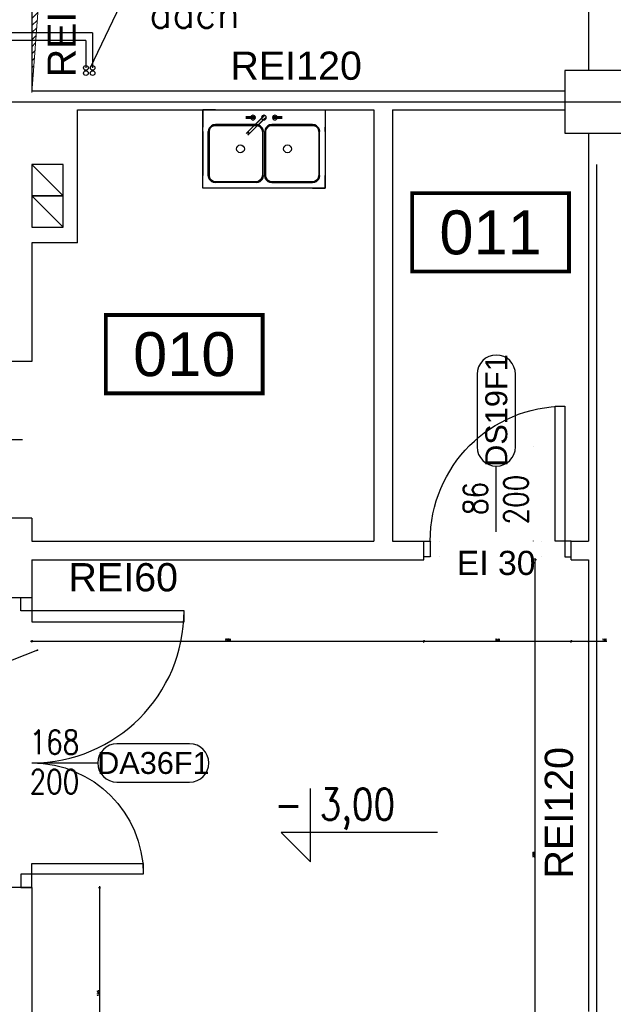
# Model space of a CAD drawing. Header units: centimetres. Extents: x -228435 to 46820, y -89367 to 152985.
# Tile 23 of 252: x -62818 to -59032, y 11246 to 17524. Entities that reach past the tile are written whole.
import ezdxf
from ezdxf.enums import TextEntityAlignment as Align

# ---------------------------------------------------------------- set-up
doc = ezdxf.new("R2010")
doc.units = ezdxf.units.CM
doc.header["$LTSCALE"] = 50
doc.header["$PDMODE"] = 35
doc.header["$PDSIZE"] = 0.1
doc.linetypes.add('Kondygnacja  -0_5$0$DOT2', pattern=[3.175, 0, -3.175])
doc.linetypes.add('Osie rzutów$0$DASHDOT2', pattern=[12.7, 6.35, -3.175, 0, -3.175])
doc.layers.get('0').update_dxf_attribs({"color": 8})
doc.layers.get('DEFPOINTS').update_dxf_attribs({"color": 8})
for name, color, linetype in [('bgde_AJ_opis', 7, 'Continuous'), ('bgde_freon', 6, 'Continuous'), ('bgde_wymiary tłumik VAV', 7, 'Continuous'), ('Kondygnacja  -0_5$0$ARCH_INFO_ETYK_DRZWI', 8, 'Continuous'), ('Kondygnacja  -0_5$0$ARCH_INFO_KOTY_WYSOKOŚCIOWE_IST', 8, 'Continuous'), ('Kondygnacja  -0_5$0$ARCH_INFO_ODPORNOŚĆ OGNIOWA', 8, 'Continuous'), ('Kondygnacja  -0_5$0$ARCH_INFO_OPISY', 8, 'Continuous'), ('Kondygnacja  -0_5$0$ARCH_MUROWANE_IST', 8, 'Continuous'), ('Kondygnacja  -0_5$0$ARCH_OTWORY_WENTYLACJA_IST', 8, 'Continuous'), ('Kondygnacja  -0_5$0$ARCH_WYBURZENIA', 8, 'Kondygnacja  -0_5$0$DOT2'), ('Kondygnacja  -0_5$0$ARCH_WYPOSAŻENIE_SANITARNE_IST', 8, 'Continuous'), ('Kondygnacja  -0_5$0$ARCH_ŚLUSARKA_DRZWI', 8, 'Continuous'), ('Kondygnacja  -0_5$0$ARCH_ŚLUSARKA_DRZWI_IST', 8, 'Continuous'), ('Kondygnacja  -0_5$0$ARCH_ŻELBET_IST', 8, 'Continuous'), ('Osie rzutów$0$ARCH_INFO_OSIE_IST', 8, 'Osie rzutów$0$DASHDOT2'), ('Osie rzutów$0$ARCH_INFO_OSIE_OPISY_IST', 8, 'Continuous'), ('Pomieszczenia -05$0$ARCH_INFO_AREA_ETYKIETY_200', 8, 'Continuous')]:
    doc.layers.add(name, color=color, linetype=linetype)
doc.layers.add('Kondygnacja  -0_5$0$ARCH_INFO_WYMIARY', color=8, linetype='Continuous', lineweight=9)
doc.layers.add('Kondygnacja  -0_5$0$ARCH_WIDOK', color=8, linetype='Continuous', lineweight=13)
doc.styles.add('Kondygnacja  -0_5$0$Arial', font='ARIAL.TTF')
doc.styles.add('Kondygnacja  -0_5$0$Romans', font='Romans.shx', dxfattribs={"width": 0.7})
doc.styles.add('Kondygnacja  -0_5$0$ROMANS-50-CM', font='romans.shx', dxfattribs={"width": 0.8, "height": 10})
doc.styles.add('Kondygnacja  -0_5$0$Standard', font='txt')
doc.styles.add('Pomieszczenia -05$0$Arial', font='ARIAL.TTF')
doc.dimstyles.new('Kondygnacja  -0_5$0$ISO-25', dxfattribs={"dimtxt": 2.5, "dimasz": 2.5, "dimexe": 1.25, "dimexo": 0.625, "dimtad": 1, "dimtxsty": 'Kondygnacja  -0_5$0$Standard', "dimcen": 2.5, "dimadec": 0, "dimazin": 0, "dimtfac": 1, "dimtmove": 0, "dimatfit": 3, "dimfxl": 0, "dimarcsym": 0})
doc.dimstyles.new('Kondygnacja  -0_5$0$Wymiary 1-100', dxfattribs={"dimtxt": 12, "dimasz": 10, "dimexe": 5, "dimexo": 0, "dimgap": 4, "dimtad": 1, "dimrnd": 0.5, "dimzin": 12, "dimdsep": 46, "dimtxsty": 'Kondygnacja  -0_5$0$Romans', "dimblk": 'Kondygnacja  -0_5$0$_Oblique', "dimcen": 10, "dimdle": 10, "dimclrt": 55, "dimazin": 0, "dimtfac": 1, "dimtmove": 1, "dimatfit": 3, "dimfxl": 0, "dimtolj": 1, "dimtzin": 0, "dimarcsym": 0})

# ---------------------------------------------------------------- blocks, each defined once
blk = doc.blocks.new('Osie rzutów')
at = {"layer": 'Osie rzutów$0$ARCH_INFO_OSIE_IST', "ltscale": 10}
for p, q in [((6200, 12510), (6200, 4800)), ((6200, 12510), (6200, 4571.18)), ((4436.04, 6200), (15156.54, 6200))]:
    blk.add_line(p, q, dxfattribs=at)
blk = doc.blocks.new('Kondygnacja  -0_5$0$T-drzwi_prawe-200')
at = {"layer": 'Kondygnacja  -0_5$0$ARCH_INFO_ETYK_DRZWI'}
blk.add_line((0, 0), (60, 0), dxfattribs=at)
blk.add_lwpolyline([(143.68, 17.5), (77.5, 17.5, 1), (77.5, -17.5), (143.68, -17.5, 1)], format="xyb", close=True, dxfattribs=at)
at = {"layer": 'Kondygnacja  -0_5$0$ARCH_INFO_ETYK_DRZWI', "color": 1, "style": 'Kondygnacja  -0_5$0$Arial'}
blk.add_attdef('ADS_DRZWI:ODPORNOŚĆ_OGNIOWA', text='', height=20, rotation=90, dxfattribs=at).set_placement((-25.52, 0.12), align=Align.BOTTOM_CENTER)
at = {"layer": 'Kondygnacja  -0_5$0$ARCH_INFO_ETYK_DRZWI', "style": 'Kondygnacja  -0_5$0$Romans', "width": 0.8}
for tag, p in [('ADS_DRZWI:SZEROKOŚĆ', (20.49, 8)), ('ADS_DRZWI:WYSOKOŚĆ', (20.49, -28))]:
    blk.add_attdef(tag, text='', height=22, dxfattribs=at).set_placement(p, align=Align.CENTER)
at = {"layer": 'Kondygnacja  -0_5$0$ARCH_INFO_ETYK_DRZWI', "style": 'Kondygnacja  -0_5$0$Arial'}
blk.add_attdef('ADS_DRZWI:SYMBOL', text='', height=20, dxfattribs=at).set_placement((110.69, 0), align=Align.MIDDLE)
blk = doc.blocks.new('Kondygnacja  -0_5$0$T-drzwi_góra-200')
at = {"layer": 'Kondygnacja  -0_5$0$ARCH_INFO_ETYK_DRZWI'}
blk.add_line((0, 0), (0, 60), dxfattribs=at)
blk.add_lwpolyline([(-17.5, 143.68), (-17.5, 77.5, 1), (17.5, 77.5), (17.5, 143.68, 1)], format="xyb", close=True, dxfattribs=at)
at = {"layer": 'Kondygnacja  -0_5$0$ARCH_INFO_ETYK_DRZWI', "style": 'Kondygnacja  -0_5$0$Arial'}
blk.add_attdef('ADS_DRZWI:SYMBOL', text='', height=20, rotation=90, dxfattribs=at).set_placement((0, 110.59), align=Align.MIDDLE)
at = {"layer": 'Kondygnacja  -0_5$0$ARCH_INFO_ETYK_DRZWI', "style": 'Kondygnacja  -0_5$0$Romans', "width": 0.8}
for tag, p in [('ADS_DRZWI:SZEROKOŚĆ', (-8, 30.49)), ('ADS_DRZWI:WYSOKOŚĆ', (29, 29.47))]:
    blk.add_attdef(tag, text='', height=22, rotation=90, dxfattribs=at).set_placement(p, align=Align.CENTER)
at = {"layer": 'Kondygnacja  -0_5$0$ARCH_INFO_ETYK_DRZWI', "color": 1, "style": 'Kondygnacja  -0_5$0$Arial'}
blk.add_attdef('ADS_DRZWI:ODPORNOŚĆ_OGNIOWA', text='', height=22, dxfattribs=at).set_placement((-0.12, -45.76), align=Align.BOTTOM_CENTER)
blk = doc.blocks.new('Kondygnacja  -0_5$0$_Dot')
at = {"color": 0, "linetype": 'ByBlock', "lineweight": -2}
blk.add_line((-0.5, 0), (-1, 0), dxfattribs=at)
at = {"color": 0, "linetype": 'ByBlock', "const_width": 0.5}
blk.add_lwpolyline([(-0.25, 0, 1), (0.25, 0, 1)], format="xyb", close=True, dxfattribs=at)
blk = doc.blocks.new('Kondygnacja  -0_5$0$_Oblique')
at = {"color": 0, "linetype": 'ByBlock', "lineweight": -2}
blk.add_line((-0.5, -0.5), (0.5, 0.5), dxfattribs=at)
blk = doc.blocks.new('*D144')
at = {"layer": 'DEFPOINTS', "color": 0}
for p in [(-62740, 11990), (-62307, 11990), (-62690, 10644.8)]:
    blk.add_point(p, dxfattribs=at)
at = {"layer": 'Kondygnacja  -0_5$0$ARCH_INFO_WYMIARY', "color": 0, "lineweight": -2}
for p, q in [((-62315, 11990), (-62302, 11990)), ((-62307, 10634.8), (-62307, 12000)), ((-62315, 10644.8), (-62302, 10644.8))]:
    blk.add_line(p, q, dxfattribs=at)
at = {"layer": 'Kondygnacja  -0_5$0$ARCH_INFO_WYMIARY', "color": 0, "lineweight": -2, "xscale": 10, "yscale": 10, "zscale": 10}
for p, rotation in [((-62307, 11990), 90), ((-62307, 10644.8), 270)]:
    blk.add_blockref('Kondygnacja  -0_5$0$_Oblique', p, dxfattribs=dict(at, rotation=rotation))
at = {"layer": 'Kondygnacja  -0_5$0$ARCH_INFO_WYMIARY', "color": 55, "insert": (-62317, 11317.4), "char_height": 12, "attachment_point": 5, "rotation": 90, "style": 'Kondygnacja  -0_5$0$Romans'}
blk.add_mtext('\\A1;1345', dxfattribs=at)
blk = doc.blocks.new('*D145')
at = {"layer": 'DEFPOINTS', "color": 0}
for p in [(-59530.1, 14080), (-59190, 14080), (-59190, 10320)]:
    blk.add_point(p, dxfattribs=at)
at = {"layer": 'Kondygnacja  -0_5$0$ARCH_INFO_WYMIARY', "color": 0, "lineweight": -2}
for p, q in [((-59522.1, 14080), (-59535.1, 14080)), ((-59530.1, 10310), (-59530.1, 14090)), ((-59522.1, 10320), (-59535.1, 10320))]:
    blk.add_line(p, q, dxfattribs=at)
at = {"layer": 'Kondygnacja  -0_5$0$ARCH_INFO_WYMIARY', "color": 0, "lineweight": -2, "xscale": 10, "yscale": 10, "zscale": 10}
for p, rotation in [((-59530.1, 14080), 90), ((-59530.1, 10320), 270)]:
    blk.add_blockref('Kondygnacja  -0_5$0$_Oblique', p, dxfattribs=dict(at, rotation=rotation))
at = {"layer": 'Kondygnacja  -0_5$0$ARCH_INFO_WYMIARY', "color": 55, "insert": (-59540.1, 12200), "char_height": 12, "attachment_point": 5, "rotation": 90, "style": 'Kondygnacja  -0_5$0$Romans'}
blk.add_mtext('\\A1;3760', dxfattribs=at)
blk = doc.blocks.new('*D107')
at = {"layer": 'DEFPOINTS', "color": 0}
for p in [(-59300, 14080), (-59190, 13832.7), (-59300, 13559.4)]:
    blk.add_point(p, dxfattribs=at)
at = {"layer": 'Kondygnacja  -0_5$0$ARCH_INFO_WYMIARY', "color": 0, "lineweight": -2}
for p, q in [((-59180, 13559.4), (-59310, 13559.4)), ((-59300, 13567.4), (-59300, 13554.4)), ((-59190, 13567.4), (-59190, 13554.4)), ((-59074.2, 13559.4), (-59190, 13559.4))]:
    blk.add_line(p, q, dxfattribs=at)
at = {"layer": 'Kondygnacja  -0_5$0$ARCH_INFO_WYMIARY', "color": 0, "lineweight": -2, "xscale": 10, "yscale": 10, "zscale": 10, "rotation": 180}
blk.add_blockref('Kondygnacja  -0_5$0$_Oblique', (-59300, 13559.4), dxfattribs=at)
at = {"layer": 'Kondygnacja  -0_5$0$ARCH_INFO_WYMIARY', "color": 0, "lineweight": -2, "xscale": 10, "yscale": 10, "zscale": 10}
blk.add_blockref('Kondygnacja  -0_5$0$_Oblique', (-59190, 13559.4), dxfattribs=at)
at = {"layer": 'Kondygnacja  -0_5$0$ARCH_INFO_WYMIARY', "color": 55, "insert": (-59088.4, 13569.4), "char_height": 12, "attachment_point": 5, "style": 'Kondygnacja  -0_5$0$Romans'}
blk.add_mtext('\\A1;110', dxfattribs=at)
blk = doc.blocks.new('*D108')
at = {"layer": 'DEFPOINTS', "color": 0}
for p in [(-60240, 14080), (-59300, 14080), (-60240, 13559.4)]:
    blk.add_point(p, dxfattribs=at)
at = {"layer": 'Kondygnacja  -0_5$0$ARCH_INFO_WYMIARY', "color": 0, "lineweight": -2}
for p, q in [((-59290, 13559.4), (-60250, 13559.4)), ((-60240, 13567.4), (-60240, 13554.4)), ((-59300, 13567.4), (-59300, 13554.4))]:
    blk.add_line(p, q, dxfattribs=at)
at = {"layer": 'Kondygnacja  -0_5$0$ARCH_INFO_WYMIARY', "color": 0, "lineweight": -2, "xscale": 10, "yscale": 10, "zscale": 10, "rotation": 180}
blk.add_blockref('Kondygnacja  -0_5$0$_Oblique', (-60240, 13559.4), dxfattribs=at)
at = {"layer": 'Kondygnacja  -0_5$0$ARCH_INFO_WYMIARY', "color": 0, "lineweight": -2, "xscale": 10, "yscale": 10, "zscale": 10}
blk.add_blockref('Kondygnacja  -0_5$0$_Oblique', (-59300, 13559.4), dxfattribs=at)
at = {"layer": 'Kondygnacja  -0_5$0$ARCH_INFO_WYMIARY', "color": 55, "insert": (-59770, 13569.4), "char_height": 12, "attachment_point": 5, "style": 'Kondygnacja  -0_5$0$Romans'}
blk.add_mtext('\\A1;940', dxfattribs=at)
blk = doc.blocks.new('*D109')
at = {"layer": 'DEFPOINTS', "color": 0}
for p in [(-60240, 14080), (-62740, 13832.7), (-62740, 13559.4)]:
    blk.add_point(p, dxfattribs=at)
at = {"layer": 'Kondygnacja  -0_5$0$ARCH_INFO_WYMIARY', "color": 0, "lineweight": -2}
for p, q in [((-60230, 13559.4), (-62750, 13559.4)), ((-62740, 13567.4), (-62740, 13554.4)), ((-60240, 13567.4), (-60240, 13554.4))]:
    blk.add_line(p, q, dxfattribs=at)
at = {"layer": 'Kondygnacja  -0_5$0$ARCH_INFO_WYMIARY', "color": 0, "lineweight": -2, "xscale": 10, "yscale": 10, "zscale": 10, "rotation": 180}
blk.add_blockref('Kondygnacja  -0_5$0$_Oblique', (-62740, 13559.4), dxfattribs=at)
at = {"layer": 'Kondygnacja  -0_5$0$ARCH_INFO_WYMIARY', "color": 0, "lineweight": -2, "xscale": 10, "yscale": 10, "zscale": 10}
blk.add_blockref('Kondygnacja  -0_5$0$_Oblique', (-60240, 13559.4), dxfattribs=at)
at = {"layer": 'Kondygnacja  -0_5$0$ARCH_INFO_WYMIARY', "color": 55, "insert": (-61490, 13569.4), "char_height": 12, "attachment_point": 5, "style": 'Kondygnacja  -0_5$0$Romans'}
blk.add_mtext('\\A1;2500', dxfattribs=at)
blk = doc.blocks.new('Kondygnacja  -0_5$0$DRZWI90')
blk.add_line((-45, 0), (-45, 90))
at = {"lineweight": -3}
for p, q in [((0, -25), (0, 25)), ((45, 0), (-45, 0))]:
    blk.add_line(p, q, dxfattribs=at)
for points in [[(-50, -10), (-45, -10), (-45, 0), (-50, 0)], [(45, -10), (50, -10), (50, 0), (45, 0)]]:
    blk.add_lwpolyline(points, close=True, dxfattribs=at)
blk.add_arc((-45, 0), 90, 0, 90, dxfattribs=at)
blk = doc.blocks.new('Kondygnacja  -0_5$0$KLM_Poziom_0$0$ZLEW2')
for points, elevation in [([(78, 0), (0, 0), (0, -50), (78, -50)], -0.5), ([(37.75, -43.25), (38, -42), (38, -14), (37.75, -12.75), (37.25, -11.75), (36.25, -10.75), (35.25, -10.25), (34, -10), (8, -10), (6.75, -10.25), (5.75, -10.75), (4.75, -11.75), (4.25, -12.75), (4, -14), (4, -42), (4.25, -43.25), (4.75, -44.25), (5.75, -45.25), (6.75, -45.75), (8, -46), (34, -46), (35.25, -45.75), (36.25, -45.25), (37.25, -44.25)], -16.5), ([(73.75, -43.25), (74, -42), (74, -14), (73.75, -12.75), (73.25, -11.75), (72.25, -10.75), (71.25, -10.25), (70, -10), (44, -10), (42.75, -10.25), (41.75, -10.75), (40.75, -11.75), (40.25, -12.75), (40, -14), (40, -42), (40.25, -43.25), (40.75, -44.25), (41.75, -45.25), (42.75, -45.75), (44, -46), (70, -46), (71.25, -45.75), (72.25, -45.25), (73.25, -44.25)], -16.5)]:
    blk.add_lwpolyline(points, close=True, dxfattribs=dict(elevation=elevation))
at = {"extrusion": (1.83772e-16, 1, -1.83772e-16), "elevation": -5.5}
blk.add_lwpolyline([(-33.5, 2.5), (-33.5, 3.5), (-27.5, 3.5), (-27.5, 2.5)], close=True, dxfattribs=at)
at = {"extrusion": (-0.707107, -0.707107, -1.83772e-16), "elevation": -24.79}
blk.add_lwpolyline([(29.61, 2.5), (31.61, 5.5), (46.36, 5.5), (46.36, 4), (32.61, 4), (32.61, 2.5)], close=True, dxfattribs=at)
at = {"extrusion": (-6.12574e-17, -1, -1.83772e-16), "elevation": 4.5}
blk.add_lwpolyline([(44.5, 2.5), (44.5, 3.5), (50.5, 3.5), (50.5, 2.5)], close=True, dxfattribs=at)
for points in [[(8, -9.5), (6.5, -9.75), (5.5, -10.25), (4.25, -11.5), (3.75, -12.5), (3.5, -14)], [(34, -9.5), (35.5, -9.75), (36.5, -10.25), (37.75, -11.5), (38.25, -12.5), (38.5, -14)], [(44, -9.5), (42.5, -9.75), (41.5, -10.25), (40.25, -11.5), (39.75, -12.5), (39.5, -14)], [(70, -9.5), (71.5, -9.75), (72.5, -10.25), (73.75, -11.5), (74.25, -12.5), (74.5, -14)], [(8, -46.5), (6.5, -46.25), (5.5, -45.75), (4.25, -44.5), (3.75, -43.5), (3.5, -42)], [(34, -46.5), (35.5, -46.25), (36.5, -45.75), (37.75, -44.5), (38.25, -43.5), (38.5, -42)], [(44, -46.5), (42.5, -46.25), (41.5, -45.75), (40.25, -44.5), (39.75, -43.5), (39.5, -42)], [(70, -46.5), (71.5, -46.25), (72.5, -45.75), (73.75, -44.5), (74.25, -43.5), (74.5, -42)]]:
    blk.add_lwpolyline(points)
at = {"elevation": -0.5}
for points in [[(8, -10), (6.75, -10.25), (5.75, -10.75), (4.75, -11.75), (4.25, -12.75), (4, -14)], [(34, -10), (35.25, -10.25), (36.25, -10.75), (37.25, -11.75), (37.75, -12.75), (38, -14)], [(44, -10), (42.75, -10.25), (41.75, -10.75), (40.75, -11.75), (40.25, -12.75), (40, -14)], [(70, -10), (71.25, -10.25), (72.25, -10.75), (73.25, -11.75), (73.75, -12.75), (74, -14)], [(8, -46), (6.75, -45.75), (5.75, -45.25), (4.75, -44.25), (4.25, -43.25), (4, -42)], [(34, -46), (35.25, -45.75), (36.25, -45.25), (37.25, -44.25), (37.75, -43.25), (38, -42)], [(44, -46), (42.75, -45.75), (41.75, -45.25), (40.75, -44.25), (40.25, -43.25), (40, -42)], [(70, -46), (71.25, -45.75), (72.25, -45.25), (73.25, -44.25), (73.75, -43.25), (74, -42)]]:
    blk.add_lwpolyline(points, dxfattribs=at)
for points in [[(8, -9.5), (34, -9.5, -0.318626)], [(38.5, -14), (38.5, -42, -0.325454)], [(34, -46.5), (8, -46.5, -0.318626)]]:
    blk.add_lwpolyline(points, format="xyb")
for centre, radius in [((32, -5, 0.5), 1.5), ((39, -5, 0.5), 1.5), ((46, -5, 0.5), 1.5), ((49, -15, 3), 0.5)]:
    blk.add_circle(centre, radius)
for centre, start, end in [((24, -25, -16.5), 0, 180), ((24, -25, -16.5), 180, 0), ((54, -25, -16.5), 0, 180), ((54, -25, -16.5), 180, 0)]:
    blk.add_arc(centre, 2.5, start, end)
for points, invisible_edges in [([(5.5, -10.25), (6.5, -9.75), (5.75, 0), (0, 0)], 10), ([(4.25, -11.5), (5.5, -10.25), (0, 0), (0, -7)], 10), ([(8, -9.5), (8, 0), (5.75, 0), (6.5, -9.75)], 5), ([(70, -9.5), (70, 0), (8, 0), (8, -9.5)], 13), ([(70, -9.5), (70, 0), (72.25, 0), (71.5, -9.75)], 5), ([(72.5, -10.25), (71.5, -9.75), (72.25, 0), (78, 0)], 10), ([(73.75, -11.5), (72.5, -10.25), (78, 0), (78, -7)], 10), ([(3.75, -12.5), (4.25, -11.5), (0, -7), (0, -11.25)], 10), ([(3.5, -14), (0, -14), (0, -11.25), (3.75, -12.5)], 5), ([(4.25, -12.75, -0.5), (3.75, -12.5), (3.5, -14), (4, -14, -0.5)], 5), ([(4.75, -11.75, -0.5), (4.25, -11.5), (3.75, -12.5), (4.25, -12.75, -0.5)], 5), ([(5.5, -10.25), (4.25, -11.5), (4.75, -11.75, -0.5), (5.75, -10.75, -0.5)], 10), ([(6.5, -9.75), (5.5, -10.25), (5.75, -10.75, -0.5), (6.75, -10.25, -0.5)], 10), ([(8, -10, -0.5), (8, -9.5), (6.5, -9.75), (6.75, -10.25, -0.5)], 5), ([(34, -10, -0.5), (8, -10, -0.5), (8, -9.5), (34, -9.5)], 10), ([(34, -10, -0.5), (34, -9.5), (35.5, -9.75), (35.25, -10.25, -0.5)], 5), ([(34, -9.5), (39, -9.5), (35.5, -9.75)], 3), ([(35.5, -9.75), (36.5, -10.25), (36.25, -10.75, -0.5), (35.25, -10.25, -0.5)], 10), ([(35.5, -9.75), (39, -9.5), (36.5, -10.25)], 3), ([(36.5, -10.25), (37.75, -11.5), (37.25, -11.75, -0.5), (36.25, -10.75, -0.5)], 10), ([(36.5, -10.25), (39, -9.5), (37.75, -11.5)], 3), ([(37.25, -11.75, -0.5), (37.75, -11.5), (38.25, -12.5), (37.75, -12.75, -0.5)], 5), ([(40.25, -11.5), (39, -9.5), (37.75, -11.5)], 11), ([(40.25, -11.5), (37.75, -11.5), (38.25, -12.5), (39.75, -12.5)], 5), ([(37.75, -12.75, -0.5), (38.25, -12.5), (38.5, -14), (38, -14, -0.5)], 5), ([(39.5, -14), (39.75, -12.5), (38.25, -12.5), (38.5, -14)], 10), ([(41.5, -10.25), (39, -9.5), (40.25, -11.5)], 3), ([(42.5, -9.75), (39, -9.5), (41.5, -10.25)], 3), ([(44, -9.5), (39, -9.5), (42.5, -9.75)], 3), ([(40.25, -12.75, -0.5), (39.75, -12.5), (39.5, -14), (40, -14, -0.5)], 5), ([(40.75, -11.75, -0.5), (40.25, -11.5), (39.75, -12.5), (40.25, -12.75, -0.5)], 5), ([(41.5, -10.25), (40.25, -11.5), (40.75, -11.75, -0.5), (41.75, -10.75, -0.5)], 10), ([(42.5, -9.75), (41.5, -10.25), (41.75, -10.75, -0.5), (42.75, -10.25, -0.5)], 10), ([(44, -10, -0.5), (44, -9.5), (42.5, -9.75), (42.75, -10.25, -0.5)], 5), ([(70, -10, -0.5), (44, -10, -0.5), (44, -9.5), (70, -9.5)], 10), ([(70, -10, -0.5), (70, -9.5), (71.5, -9.75), (71.25, -10.25, -0.5)], 5), ([(71.5, -9.75), (72.5, -10.25), (72.25, -10.75, -0.5), (71.25, -10.25, -0.5)], 10), ([(72.5, -10.25), (73.75, -11.5), (73.25, -11.75, -0.5), (72.25, -10.75, -0.5)], 10), ([(73.25, -11.75, -0.5), (73.75, -11.5), (74.25, -12.5), (73.75, -12.75, -0.5)], 5), ([(74.25, -12.5), (73.75, -11.5), (78, -7), (78, -11.25)], 10), ([(73.75, -12.75, -0.5), (74.25, -12.5), (74.5, -14), (74, -14, -0.5)], 5), ([(74.5, -14), (78, -14), (78, -11.25), (74.25, -12.5)], 5), ([(3.5, -14), (0, -14), (0, -42), (3.5, -42)], 5), ([(4, -14, -0.5), (4, -42, -0.5), (3.5, -42), (3.5, -14)], 10), ([(38, -14, -0.5), (38, -42, -0.5), (38.5, -42), (38.5, -14)], 10), ([(39.5, -42), (39.5, -14), (38.5, -14), (38.5, -42)], 10), ([(40, -14, -0.5), (40, -42, -0.5), (39.5, -42), (39.5, -14)], 10), ([(74, -14, -0.5), (74, -42, -0.5), (74.5, -42), (74.5, -14)], 10), ([(74.5, -14), (78, -14), (78, -42), (74.5, -42)], 5), ([(74.5, -14), (78, -14), (78, -42), (74.5, -42)], 5), ([(3.5, -42), (3.75, -43.5), (0, -45), (0, -42)], 10), ([(3.75, -43.5), (4.25, -44.5), (0, -48), (0, -45)], 10), ([(4.25, -43.25, -0.5), (3.75, -43.5), (3.5, -42), (4, -42, -0.5)], 5), ([(4.75, -44.25, -0.5), (4.25, -44.5), (3.75, -43.5), (4.25, -43.25, -0.5)], 5), ([(37.25, -44.25, -0.5), (37.75, -44.5), (38.25, -43.5), (37.75, -43.25, -0.5)], 5), ([(37.75, -43.25, -0.5), (38.25, -43.5), (38.5, -42), (38, -42, -0.5)], 5), ([(40.25, -44.5), (37.75, -44.5), (38.25, -43.5), (39.75, -43.5)], 5), ([(39.5, -42), (39.75, -43.5), (38.25, -43.5), (38.5, -42)], 10), ([(40.25, -43.25, -0.5), (39.75, -43.5), (39.5, -42), (40, -42, -0.5)], 5), ([(40.75, -44.25, -0.5), (40.25, -44.5), (39.75, -43.5), (40.25, -43.25, -0.5)], 5), ([(73.25, -44.25, -0.5), (73.75, -44.5), (74.25, -43.5), (73.75, -43.25, -0.5)], 5), ([(73.75, -43.25, -0.5), (74.25, -43.5), (74.5, -42), (74, -42, -0.5)], 5), ([(74.25, -43.5), (73.75, -44.5), (78, -48), (78, -45)], 10), ([(74.5, -42), (74.25, -43.5), (78, -45), (78, -42)], 10), ([(4.25, -44.5), (5.5, -45.75), (0, -50), (0, -48)], 10), ([(5.5, -45.75), (2.5, -50), (0, -50)], 9), ([(5.5, -45.75), (6.5, -46.25), (5.75, -50), (2.5, -50)], 10), ([(5.5, -45.75), (4.25, -44.5), (4.75, -44.25, -0.5), (5.75, -45.25, -0.5)], 10), ([(6.5, -46.25), (5.5, -45.75), (5.75, -45.25, -0.5), (6.75, -45.75, -0.5)], 10), ([(8, -46.5), (8, -50), (5.75, -50), (6.5, -46.25)], 5), ([(8, -46, -0.5), (8, -46.5), (6.5, -46.25), (6.75, -45.75, -0.5)], 5), ([(34, -46, -0.5), (8, -46, -0.5), (8, -46.5), (34, -46.5)], 14), ([(70, -46.5), (8, -46.5), (8, -50), (70, -50)], 11), ([(34, -46, -0.5), (34, -46.5), (35.5, -46.25), (35.25, -45.75, -0.5)], 5), ([(34, -46.5), (39, -46.5), (35.5, -46.25)], 3), ([(35.5, -46.25), (36.5, -45.75), (36.25, -45.25, -0.5), (35.25, -45.75, -0.5)], 10), ([(35.5, -46.25), (39, -46.5), (36.5, -45.75)], 3), ([(36.5, -45.75), (37.75, -44.5), (37.25, -44.25, -0.5), (36.25, -45.25, -0.5)], 10), ([(36.5, -45.75), (39, -46.5), (37.75, -44.5)], 3), ([(40.25, -44.5), (39, -46.5), (37.75, -44.5)], 11), ([(41.5, -45.75), (39, -46.5), (40.25, -44.5)], 3), ([(42.5, -46.25), (39, -46.5), (41.5, -45.75)], 3), ([(44, -46.5), (39, -46.5), (42.5, -46.25)], 3), ([(41.5, -45.75), (40.25, -44.5), (40.75, -44.25, -0.5), (41.75, -45.25, -0.5)], 10), ([(42.5, -46.25), (41.5, -45.75), (41.75, -45.25, -0.5), (42.75, -45.75, -0.5)], 10), ([(44, -46, -0.5), (44, -46.5), (42.5, -46.25), (42.75, -45.75, -0.5)], 5), ([(70, -46, -0.5), (44, -46, -0.5), (44, -46.5), (70, -46.5)], 10), ([(70, -46, -0.5), (70, -46.5), (71.5, -46.25), (71.25, -45.75, -0.5)], 5), ([(70, -46.5), (70, -50), (72.25, -50), (71.5, -46.25)], 5), ([(71.5, -46.25), (72.5, -45.75), (72.25, -45.25, -0.5), (71.25, -45.75, -0.5)], 10), ([(72.5, -45.75), (71.5, -46.25), (72.25, -50), (75.5, -50)], 10), ([(72.5, -45.75), (73.75, -44.5), (73.25, -44.25, -0.5), (72.25, -45.25, -0.5)], 10), ([(73.75, -44.5), (72.5, -45.75), (78, -50), (78, -48)], 10), ([(72.5, -45.75), (75.5, -50), (78, -50)], 9)]:
    blk.add_3dface(points, dxfattribs=dict(invisible_edges=invisible_edges))
for points in [[(27.5, -4.5, 3.5), (33.5, -4.5, 3.5), (33.5, -4.5, 2.5), (27.5, -4.5, 2.5)], [(27.5, -5.5, 3.5), (33.5, -5.5, 3.5), (33.5, -5.5, 2.5), (27.5, -5.5, 2.5)], [(38.12, -5.18, 4), (39.53, -6.59, 4), (39.53, -6.59, 2.5), (37.41, -4.47, 2.5)], [(38.82, -5.88, 5.5), (38.12, -5.18, 4), (49.25, -16.31, 4), (49.25, -16.31, 5.5)], [(39.18, -4.12, 4), (40.59, -5.53, 4), (40.59, -5.53, 2.5), (38.47, -3.41, 2.5)], [(39.88, -4.82, 5.5), (39.18, -4.12, 4), (50.31, -15.25, 4), (50.31, -15.25, 5.5)], [(50.5, -4.5, 3.5), (44.5, -4.5, 3.5), (44.5, -4.5, 2.5), (50.5, -4.5, 2.5)], [(50.5, -5.5, 3.5), (44.5, -5.5, 3.5), (44.5, -5.5, 2.5), (50.5, -5.5, 2.5)]]:
    blk.add_3dface(points)
blk = doc.blocks.new('Pomieszczenia -05$0$etykieta_numer')
at = {"color": 0, "linetype": 'ByBlock', "const_width": 2.44}
blk.add_lwpolyline([(-50, -50), (-50, 0), (50, 0), (50, -50)], close=True, dxfattribs=at)
at = {"color": 0, "linetype": 'ByBlock', "style": 'Pomieszczenia -05$0$Arial'}
blk.add_attdef('AECAREA:NUMBER', text='', height=28, dxfattribs=at).set_placement((0, -25), align=Align.MIDDLE)
blk = doc.blocks.new('A$C645C5415')
at = {"layer": 'bgde_AJ_opis'}
blk.add_line((9007, 12709.7, 1920), (8772.1, 12216.7, 1920), dxfattribs=at)
at = {"layer": 'bgde_freon'}
for p, q in [((8787.3, 12440.1, 1920), (6311.4, 12440.1, 1920)), ((8744.1, 12390.7, 1920), (6361.4, 12390.7, 1920))]:
    blk.add_line(p, q, dxfattribs=at)
for centre in [(8743.8, 12216.7, 1920), (8743.8, 12183.1, 1920), (8787.1, 12216.7, 1920), (8787.1, 12183.1, 1920)]:
    blk.add_circle(centre, 15, dxfattribs=at)
at = {"layer": 'bgde_wymiary tłumik VAV'}
for p, q in [((8787.3, 12440.1, 1920), (8787.1, 12216.7, 1920)), ((8744.1, 12390.7, 1920), (8743.8, 12216.7, 1920))]:
    blk.add_line(p, q, dxfattribs=at)
at = {"layer": 'bgde_AJ_opis', "insert": (9147.1, 12952, 1920), "char_height": 180, "width": 1739.839, "attachment_point": 1}
blk.add_mtext('\\A1;{\\Fromans|c238;prowadzić na dach}', dxfattribs=at)

msp = doc.modelspace()

# ---------------------------------------------------------------- hatches: boundary and pattern name
at = {"layer": 'Kondygnacja  -0_5$0$ARCH_WIDOK'}
h = msp.add_hatch(dxfattribs=at)
h.set_pattern_fill('ANSI31', color=256, scale=10, angle=-180, style=0)
h.set_pattern_definition([(225, (-121140, -45000), (22.45064, -22.45064), [])])
h.paths.add_polyline_path([(-62740, 17060), (-62740, 22800), (-59140, 22800), (-62335.997, 22415.735)])

# ---------------------------------------------------------------- linework, layer by layer
at = {"layer": 'Kondygnacja  -0_5$0$ARCH_INFO_KOTY_WYSOKOŚCIOWE_IST'}
msp.add_lwpolyline([(-60153.279, 12341.241), (-61150.463, 12341.241), (-60962.963, 12153.741), (-60962.963, 12622.175)], dxfattribs=at)
at = {"layer": 'Kondygnacja  -0_5$0$ARCH_MUROWANE_IST', "ltscale": 4}
for p, q in [((-59190, 22800), (-59190, 17200)), ((-62740, 18085), (-62740, 17070)), ((-62740, 17070), (-59340, 17070)), ((-62450, 16950), (-60560, 16950)), ((-62450, 16100), (-62450, 16950)), ((-60560, 16950), (-60560, 14200)), ((-60440, 16950), (-59340, 16950)), ((-60440, 16950), (-60440, 14200)), ((-59190, 16800), (-59190, 14200)), ((-62740, 16100), (-62740, 15345)), ((-62450, 16100), (-62740, 16100)), ((-62740, 15345), (-63050, 15345)), ((-62740, 14345), (-63050, 14345)), ((-62740, 14345), (-62740, 14200)), ((-62740, 14200), (-60560, 14200)), ((-60440, 14200), (-60240, 14200)), ((-60240, 14080), (-60240, 14200)), ((-59300, 14080), (-59300, 14200)), ((-59300, 14200), (-59190, 14200)), ((-62740, 14080), (-62740, 13840)), ((-62740, 14080), (-60240, 14080)), ((-59300, 14080), (-59190, 14080)), ((-59190, 14080), (-59190, 11200)), ((-63050, 13840), (-62740, 13840)), ((-62740, 11990), (-63050, 11990)), ((-62740, 11990), (-62740, 4400))]:
    msp.add_line(p, q, dxfattribs=at)
at = {"layer": 'Kondygnacja  -0_5$0$ARCH_OTWORY_WENTYLACJA_IST'}
for p, q in [((-62740, 16600), (-62540, 16400)), ((-62740, 16400), (-62540, 16200))]:
    msp.add_line(p, q, dxfattribs=at)
for points in [[(-62740, 16400), (-62540, 16400), (-62540, 16600), (-62740, 16600)], [(-62740, 16200), (-62540, 16200), (-62540, 16400), (-62740, 16400)]]:
    msp.add_lwpolyline(points, close=True, dxfattribs=at)
at = {"layer": 'Kondygnacja  -0_5$0$ARCH_WIDOK'}
msp.add_lwpolyline([(-62740, 17060), (-62740, 22800), (-59140, 22800), (-62335.997, 22415.735), (-62740, 17060)], dxfattribs=at)
at = {"layer": 'Kondygnacja  -0_5$0$ARCH_WYBURZENIA', "ltscale": 6}
msp.add_line((-59540, 14200), (-59540, 14800), dxfattribs=at)
for points in [[(-60140, 14100), (-60190, 14100), (-60190, 14200), (-60140, 14200)], [(-59490, 14100), (-59540, 14100), (-59540, 14200), (-59490, 14200)]]:
    msp.add_lwpolyline(points, close=True, dxfattribs=at)
msp.add_arc((-59540, 14200), 600, 90, 180, dxfattribs=at)
at = {"layer": 'Kondygnacja  -0_5$0$ARCH_ŚLUSARKA_DRZWI', "linetype": 'Continuous', "lineweight": -3}
for points in [[(-59340, 14200), (-59403, 14200), (-59403, 15060), (-59340, 15060)], [(-60200, 14099), (-60240, 14099), (-60240, 14200), (-60200, 14200)], [(-59340, 14099), (-59300, 14099), (-59300, 14200), (-59340, 14200)], [(-62810, 13755), (-62810, 13840), (-62740, 13840), (-62740, 13755)], [(-62740, 13755), (-62740, 13685), (-61770, 13685), (-61770, 13755)], [(-62740, 12075), (-62740, 12145), (-62030, 12145), (-62030, 12075)], [(-62810, 12075), (-62810, 11990), (-62740, 11990), (-62740, 12075)]]:
    msp.add_lwpolyline(points, close=True, dxfattribs=at)
at = {"layer": 'Kondygnacja  -0_5$0$ARCH_ŚLUSARKA_DRZWI', "linetype": 'Continuous', "lineweight": -3, "extrusion": (0, 0, -1)}
for centre, radius, start, end in [((59340, 14200), 860, 0, 90), ((62740, 12075), 710, 90, 180)]:
    msp.add_arc(centre, radius, start, end, dxfattribs=at)
at = {"layer": 'Kondygnacja  -0_5$0$ARCH_ŚLUSARKA_DRZWI', "linetype": 'Continuous', "lineweight": -3}
msp.add_arc((-62740, 13755), 970, 270, 0, dxfattribs=at)
at = {"layer": 'Kondygnacja  -0_5$0$ARCH_ŻELBET_IST', "ltscale": 4}
msp.add_lwpolyline([(-59340, 16800), (-58940, 16800), (-58940, 17200), (-59340, 17200)], close=True, dxfattribs=at)
msp.add_lwpolyline([(-59340, 16800), (-58940, 16800), (-58940, 17200), (-59340, 17200)], close=True, dxfattribs=at)
msp.add_lwpolyline([(-59340, 16800), (-58940, 16800), (-58940, 17200), (-59340, 17200)], close=True, dxfattribs=at)

# ---------------------------------------------------------------- block references
at = {"layer": 'bgde_wymiary tłumik VAV'}
msp.add_blockref('A$C645C5415', (-71140, 5000), dxfattribs=at)
at = {"layer": 'Kondygnacja  -0_5$0$ARCH_INFO_ETYK_DRZWI', "linetype": 'Continuous', "lineweight": -3, "xscale": 7, "yscale": 7, "zscale": 7}
for name, p, values in [('Kondygnacja  -0_5$0$T-drzwi_góra-200', (-59778.314, 14257.495), {'ADS_DRZWI:ODPORNOŚĆ_OGNIOWA': 'EI 30', 'ADS_DRZWI:SYMBOL': 'DS19F1', 'ADS_DRZWI:SZEROKOŚĆ': '86', 'ADS_DRZWI:WYSOKOŚĆ': '200'}), ('Kondygnacja  -0_5$0$T-drzwi_prawe-200', (-62740, 12785), {'ADS_DRZWI:ODPORNOŚĆ_OGNIOWA': 'EI30', 'ADS_DRZWI:SZEROKOŚĆ': '168', 'ADS_DRZWI:SYMBOL': 'DA36F1', 'ADS_DRZWI:WYSOKOŚĆ': '200'})]:
    msp.add_blockref(name, p, dxfattribs=at).add_auto_attribs(values)
at = {"layer": 'Kondygnacja  -0_5$0$ARCH_WYPOSAŻENIE_SANITARNE_IST', "xscale": -10, "yscale": 10, "zscale": 10}
msp.add_blockref('Kondygnacja  -0_5$0$KLM_Poziom_0$0$ZLEW2', (-60870, 16950), dxfattribs=at)
at = {"layer": 'Kondygnacja  -0_5$0$ARCH_ŚLUSARKA_DRZWI_IST', "xscale": 10, "yscale": 10, "zscale": 10, "rotation": 90}
msp.add_blockref('Kondygnacja  -0_5$0$DRZWI90', (-63050, 14845), dxfattribs=at)
at = {"layer": 'Osie rzutów$0$ARCH_INFO_OSIE_OPISY_IST', "xscale": 10, "yscale": 10, "zscale": 10}
msp.add_blockref('Osie rzutów', (-121140, -45000), dxfattribs=at)
at = {"layer": 'Pomieszczenia -05$0$ARCH_INFO_AREA_ETYKIETY_200', "linetype": 'Continuous', "lineweight": -3, "xscale": 10, "yscale": 10, "zscale": 10}
for p, values in [((-59814.68, 16417.741), {'AECAREA:NUMBER': '011'}), ((-61768.236, 15641.311), {'AECAREA:NUMBER': '010'})]:
    msp.add_blockref('Pomieszczenia -05$0$etykieta_numer', p, dxfattribs=at).add_auto_attribs(values)

# ---------------------------------------------------------------- texts
at = {"layer": 'Kondygnacja  -0_5$0$ARCH_INFO_KOTY_WYSOKOŚCIOWE_IST', "insert": (-61192.173, 12490.87), "char_height": 200, "width": 976.18926, "attachment_point": 4, "line_spacing_factor": 0.9, "style": 'Kondygnacja  -0_5$0$ROMANS-50-CM'}
msp.add_mtext('- 3,00', dxfattribs=at)
at = {"layer": 'Kondygnacja  -0_5$0$ARCH_INFO_ODPORNOŚĆ OGNIOWA', "char_height": 180, "width": 533.32525, "attachment_point": 5, "rotation": 90, "style": 'Kondygnacja  -0_5$0$Arial'}
for insert in [(-62699.392, 17575.583), (-59527.765, 12467.273)]:
    msp.add_mtext('\\PREI120', dxfattribs=dict(at, insert=insert))
at = {"layer": 'Kondygnacja  -0_5$0$ARCH_INFO_ODPORNOŚĆ OGNIOWA', "char_height": 180, "width": 533.32525, "attachment_point": 5, "style": 'Kondygnacja  -0_5$0$Arial'}
for s, insert in [('\\PREI120', (-61054.742, 17379.238)), ('\\PREI60', (-62157.65, 14117.884))]:
    msp.add_mtext(s, dxfattribs=dict(at, insert=insert))

# ---------------------------------------------------------------- dimensions: what is measured, and where the dimension line sits
at = {"layer": 'Kondygnacja  -0_5$0$ARCH_INFO_WYMIARY'}
for base, p1, p2, picture, middle in [((-62740, 13559.357), (-60240, 14080), (-62740, 13832.746), '*D109', (-61490, 13569.357)), ((-60240, 13559.357), (-59300, 14080), (-60240, 14080), '*D108', (-59770, 13569.357))]:
    dim = msp.add_linear_dim(base=base, p1=p1, p2=p2, dimstyle='Kondygnacja  -0_5$0$Wymiary 1-100', dxfattribs=at)
    dim.commit()
    dim.dimension.update_dxf_attribs({"geometry": picture, "text_midpoint": middle})
for base, p1, p2, picture, middle in [((-59530.057, 14080), (-59190, 10320), (-59190, 14080), '*D145', (-59540.057, 12200)), ((-62307.03, 11990), (-62690, 10644.768), (-62740, 11990), '*D144', (-62317.03, 11317.384))]:
    dim = msp.add_linear_dim(base=base, p1=p1, p2=p2, angle=90, dimstyle='Kondygnacja  -0_5$0$Wymiary 1-100', dxfattribs=at)
    dim.commit()
    dim.dimension.update_dxf_attribs({"geometry": picture, "text_midpoint": middle})
dim = msp.add_linear_dim(base=(-59300, 13559.357), p1=(-59190, 13832.746), p2=(-59300, 14080), dimstyle='Kondygnacja  -0_5$0$Wymiary 1-100', dxfattribs=at)
dim.commit()
dim.dimension.update_dxf_attribs({"geometry": '*D107', "text_midpoint": (-59088.355, 13553.369), "dimtype": 160})

# ---------------------------------------------------------------- leaders
at = {"layer": 'Kondygnacja  -0_5$0$ARCH_INFO_OPISY'}
msp.add_leader([(-62703.726, 13504.302), (-66149.075, 12172.369), (-69211.342, 12172.369)], dimstyle='Kondygnacja  -0_5$0$ISO-25', override={"dimscale": 5, "dimasz": 2, "dimtad": 0, "dimldrblk": 'Kondygnacja  -0_5$0$_Dot'}, dxfattribs=at)

doc.saveas('drawing.dxf')
